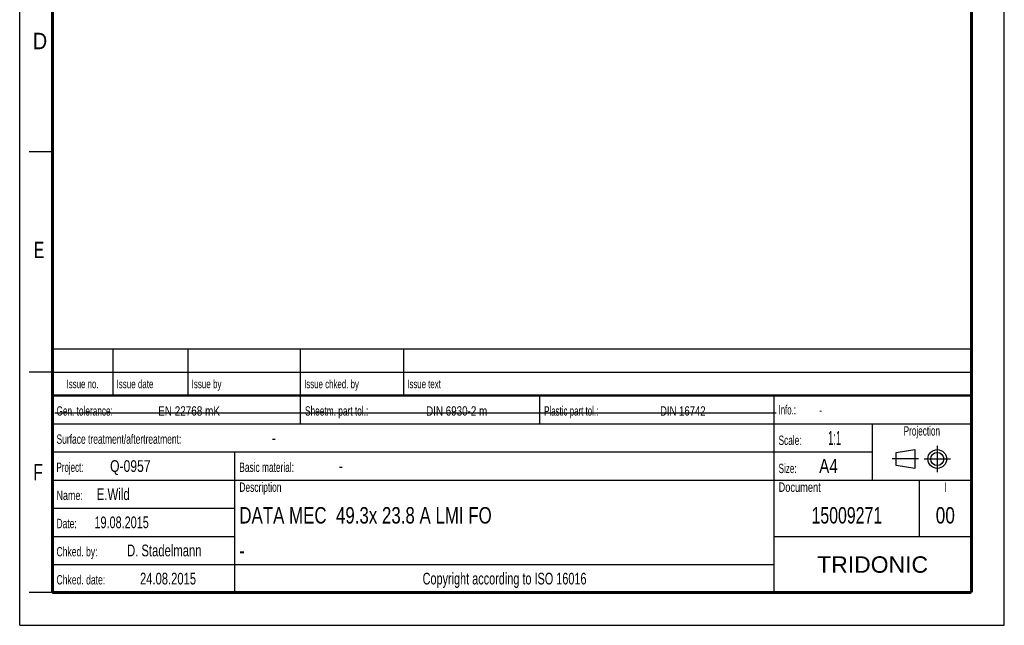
# Model space of a CAD drawing. Header units: millimetres. Extents: x 0 to 210, y 0 to 297.
# Tile 1 of 15: x 0 to 210, y 0 to 129. Entities that reach past the tile are written whole.
import ezdxf
from ezdxf.enums import TextEntityAlignment as Align

# ---------------------------------------------------------------- set-up
doc = ezdxf.new("R2010")
doc.units = ezdxf.units.MM
doc.header["$LTSCALE"] = 19.36
doc.linetypes.add('CENTER', pattern=[0.6, 0.375, -0.075, 0.075, -0.075])
doc.layers.get('0').update_dxf_attribs({"linetype": 'CONTINUOUS'})
doc.layers.add('DEFAULT_1', color=7, linetype='CENTER')
doc.layers.add('Z_NOTICE', color=7, linetype='CONTINUOUS')
doc.styles.get("Standard").update_dxf_attribs({"font": 'txt', "width": 0.7})
doc.styles.add('TEXTSTYLE_2', font='txt', dxfattribs={"width": 0.75})
doc.styles.add('TEXTSTYLE_4', font='arial.ttf')

# ---------------------------------------------------------------- blocks, each defined once
blk = doc.blocks.new('SYMBOL_2_BL0', base_point=(192.31, 35.47))
at = {"color": 2, "linetype": 'CONTINUOUS'}
for p, q in [((186.91, 36.87), (190.91, 37.47)), ((186.91, 34.07), (186.91, 36.87)), ((190.91, 37.47), (190.91, 33.47)), ((190.91, 33.47), (186.91, 34.07))]:
    blk.add_line(p, q, dxfattribs=at)
for radius in [2, 1.4]:
    blk.add_circle((195.71, 35.47), radius, dxfattribs=at)
at = {"layer": 'DEFAULT_1', "color": 2, "linetype": 'CENTER'}
for p, q in [((195.71, 38.27), (195.71, 32.67)), ((191.71, 35.47), (186.11, 35.47)), ((192.91, 35.47), (198.5, 35.47))]:
    blk.add_line(p, q, dxfattribs=at)

msp = doc.modelspace()

# ---------------------------------------------------------------- linework, layer by layer
at = {"color": 2, "linetype": 'CONTINUOUS'}
for p, q in [((0, 0), (0, 297)), ((210, 0), (210, 297)), ((7, 101), (2, 101)), ((6.914, 48.96), (6.914, 58.96)), ((6.914, 58.96), (202.914, 58.96)), ((19.914, 48.96), (19.914, 58.96)), ((35.914, 48.96), (35.914, 58.96)), ((59.914, 48.96), (59.914, 58.96)), ((81.914, 48.96), (81.914, 58.96)), ((202.914, 48.96), (202.914, 58.96)), ((7, 54), (2, 54)), ((6.914, 53.96), (202.914, 53.96)), ((6.914, 6.96), (6.914, 48.96)), ((6.914, 48.96), (202.914, 48.96)), ((6.914, 48.96), (202.914, 48.96)), ((59.914, 42.96), (59.914, 48.96)), ((110.914, 42.96), (110.914, 48.96)), ((160.914, 6.96), (160.914, 48.96)), ((202.914, 6.96), (202.914, 48.96)), ((6.914, 42.96), (202.914, 42.96)), ((181.914, 30.96), (181.914, 42.96)), ((6.914, 36.96), (181.914, 36.96)), ((45.914, 6.96), (45.914, 36.96)), ((6.914, 30.96), (202.914, 30.96)), ((191.914, 18.96), (191.914, 30.96)), ((6.914, 24.96), (45.914, 24.96)), ((6.914, 18.96), (45.914, 18.96)), ((160.914, 18.96), (202.914, 18.96)), ((6.914, 12.96), (160.914, 12.96)), ((7, 7), (2, 7)), ((6.914, 6.96), (202.914, 6.96)), ((0, 0), (210, 0))]:
    msp.add_line(p, q, dxfattribs=at)
at = {"color": 7, "linetype": 'CONTINUOUS'}
msp.add_line((7.513, 45.301), (161.313, 45.301), dxfattribs=at)
for points, const_width in [([(7, 7), (7, 290)], 0.7), ([(203, 7), (203, 290)], 0.7), ([(7, 49), (203, 49)], 0.5), ([(7, 7), (203, 7)], 0.7)]:
    msp.add_lwpolyline(points, dxfattribs=dict(at, const_width=const_width))

# ---------------------------------------------------------------- block references
at = {"color": 2, "linetype": 'CONTINUOUS'}
msp.add_blockref('SYMBOL_2_BL0', (192.305, 35.47), dxfattribs=at)

# ---------------------------------------------------------------- texts
at = {"color": 5, "linetype": 'CONTINUOUS', "style": 'TEXTSTYLE_2'}
for s, width, p in [('D', 0.904762, (2.807, 122.857)), ('E', 0.714286, (3.002, 78.302)), ('F', 0.714286, (2.922, 30.897))]:
    msp.add_text(s, height=3.5, dxfattribs=dict(at, width=width)).set_placement(p)
at = {"layer": 'Z_NOTICE', "color": 5, "linetype": 'CONTINUOUS', "style": 'TEXTSTYLE_2'}
for s, height, width, p in [('Issue date ', 1.8, 0.707792, (20.664, 50.56)), ('Issue by ', 1.8, 0.71164, (36.664, 50.56)), ('Issue chked. by', 1.8, 0.698413, (60.664, 50.56)), ('Issue text ', 1.8, 0.694805, (82.664, 50.56)), ('Gen. tolerance:', 2, 0.657143, (7.851, 44.71)), ('EN 22768 mK', 2, 0.792208, (29.53, 44.71)), ('Sheetm. part tol.:', 2, 0.662698, (60.851, 44.71)), ('DIN 6930-2 m', 2, 0.78373, (86.672, 44.71)), ('Plastic part tol.:', 2, 0.632275, (111.851, 44.71)), ('DIN 16742', 2, 0.759259, (136.577, 44.71)), ('Info.: ', 2, 0.622449, (161.851, 44.96)), ('Surface treatment/aftertreatment: ', 2, 0.67577, (7.851, 38.71)), ('Scale:  ', 2, 0.660714, (161.851, 38.46)), ('1:1', 3, 0.5, (172.422, 38.46)), ('-', 2.5, 0.714286, (53.803, 38.71)), ('Project: ', 2, 0.634921, (7.851, 32.71)), ('Q-0957', 2.5, 0.77381, (19.28, 32.71)), ('Basic material: ', 2, 0.66369, (46.851, 32.71)), ('-', 2.5, 0.714286, (68.089, 32.71)), ('Size: ', 2, 0.646825, (161.851, 32.46)), (' A4', 3, 0.809524, (169.613, 32.46)), ('E.Wild', 2.5, 0.730159, (16.422, 26.71)), ('Description', 2, 0.670996, (46.851, 28.46)), ('Document', 2, 0.738095, (161.851, 28.46)), ('Name: ', 2, 0.714286, (7.851, 26.71)), ('19.08.2015', 2.5, 0.692857, (15.946, 20.71)), ('Date: ', 2, 0.674603, (7.851, 20.71)), ('Chked. by: ', 2, 0.683983, (7.851, 14.71)), ('D. Stadelmann', 2.5, 0.717949, (22.899, 14.71)), ('Chked. date: ', 2, 0.684982, (7.851, 8.71)), ('24.08.2015', 2.5, 0.714286, (25.661, 8.71))]:
    msp.add_text(s, height=height, dxfattribs=dict(at, width=width)).set_placement(p)
for s, height, width, p in [('Issue no.', 1.8, 0.698413, (13.414, 50.56)), ('Projection', 2, 0.652381, (192.414, 40.46)), ('I', 2, 0.642857, (197.414, 28.46)), ('Copyright according to ISO 16016', 2.5, 0.694196, (103.414, 8.71))]:
    msp.add_text(s, height=height, dxfattribs=dict(at, width=width)).set_placement(p, align=Align.CENTER)
at = {"layer": 'Z_NOTICE', "color": 5, "linetype": 'CONTINUOUS', "width": 0.714286}
msp.add_text('-', height=1.8, dxfattribs=at).set_placement((170.565, 44.96))
at = {"layer": 'Z_NOTICE', "color": 7, "linetype": 'CONTINUOUS', "style": 'TEXTSTYLE_2'}
for s, width, p in [('DATA MEC  49.3x 23.8 A LMI FO', 0.769294, (46.851, 21.71)), ('-', 0.714286, (46.851, 14.21))]:
    msp.add_text(s, height=3.5, dxfattribs=dict(at, width=width)).set_placement(p)
for s, width, p in [('15009271', 0.723214, (176.414, 21.71)), ('00', 0.785714, (197.414, 21.71))]:
    msp.add_text(s, height=3.5, dxfattribs=dict(at, width=width)).set_placement(p, align=Align.CENTER)
at = {"layer": 'Z_NOTICE', "color": 5, "linetype": 'CONTINUOUS', "style": 'TEXTSTYLE_4'}
msp.add_text('TRIDONIC', height=3.5, dxfattribs=at).set_placement((181.914, 11.21), align=Align.CENTER)

doc.saveas('drawing.dxf')
